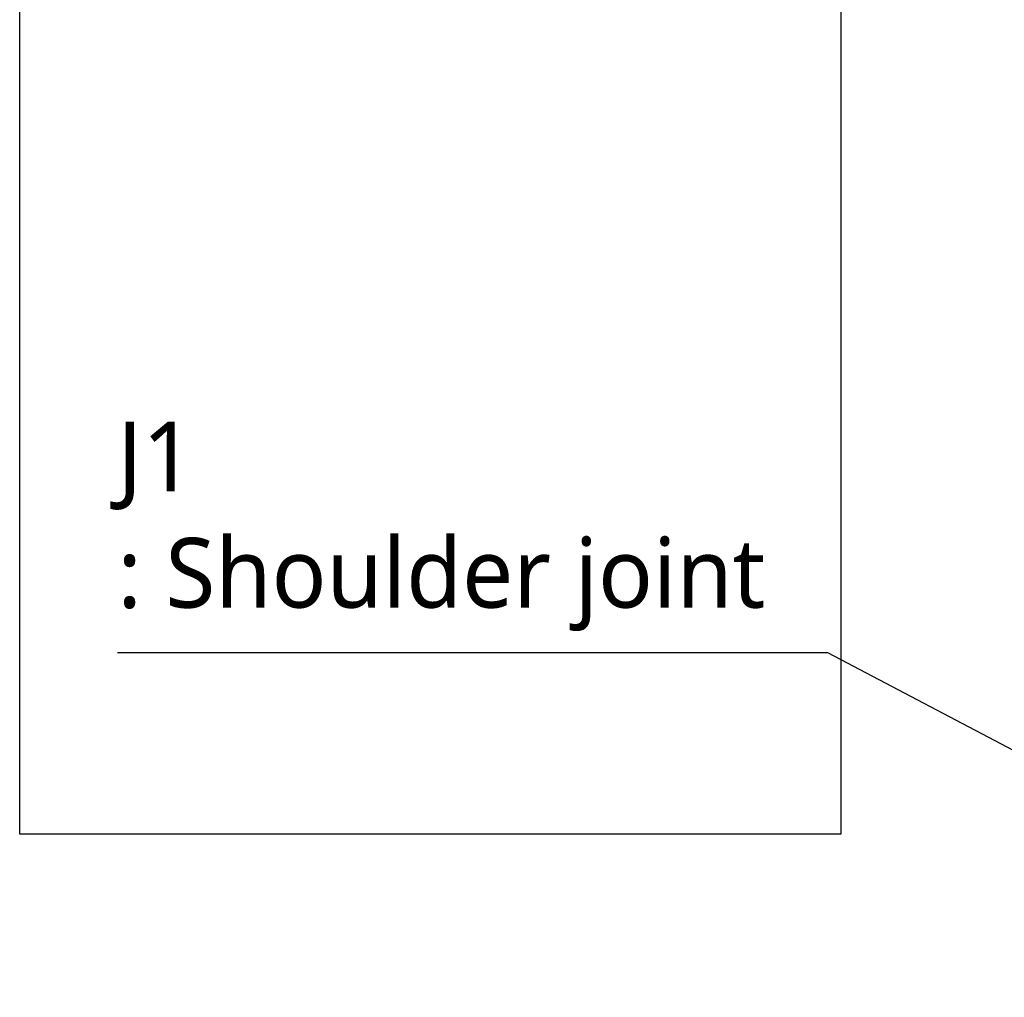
# Model space of a CAD drawing. Header units: millimetres. Extents: x 0 to 4378, y 0 to 2376.
# Tile 71 of 227: x 1208 to 1434, y 857 to 1081. Entities that reach past the tile are written whole.
import ezdxf

# ---------------------------------------------------------------- set-up
doc = ezdxf.new("R2010")
doc.units = ezdxf.units.MM
doc.header["$LTSCALE"] = 0.2
doc.layers.add('05_Section Line', color=3, linetype='Continuous')
doc.styles.add('Rainbow-5.0 Style', font='malgunsl.ttf')
doc.dimstyles.new('Rainbow-5.0 Style', dxfattribs={"dimtxt": 4, "dimasz": 2.5, "dimexe": 1, "dimexo": 1, "dimgap": 1, "dimtad": 1, "dimdsep": 46, "dimtxsty": 'Rainbow-5.0 Style', "dimcen": 0, "dimclrd": 251, "dimclre": 251, "dimclrt": 7, "dimazin": 3, "dimtp": 0.1, "dimtm": 0.1, "dimtfac": 0.61, "dimtmove": 0, "dimatfit": 3, "dimfxl": 1, "dimlwd": -1, "dimlwe": -1, "dimarcsym": 1})

msp = doc.modelspace()

# ---------------------------------------------------------------- linework, layer by layer
at = {"layer": '05_Section Line'}
msp.add_lwpolyline([(1208.474, 1442.248), (1396.736, 1442.248), (1396.736, 894.049), (1208.474, 894.049)], close=True, dxfattribs=at)

# ---------------------------------------------------------------- texts
at = {"color": 7, "insert": (1230.877, 940.636), "char_height": 16, "attachment_point": 7, "style": 'Rainbow-5.0 Style'}
msp.add_mtext('J1\\P: Shoulder joint', dxfattribs=at)

# ---------------------------------------------------------------- leaders
at = {"annotation_type": 0, "has_hookline": 1, "hookline_direction": 1, "text_width": 145.327}
msp.add_leader([(1543.897, 856.668), (1393.704, 935.636), (1381.204, 935.636)], dimstyle='Rainbow-5.0 Style', override={"dimscale": 5, "dimgap": 1, "dimtad": 1}, dxfattribs=at)

doc.saveas('drawing.dxf')
